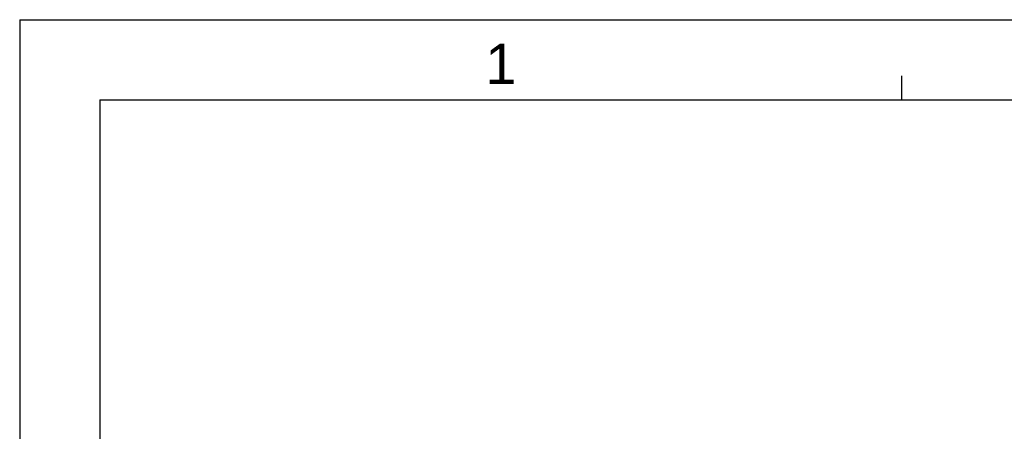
# Model space of a CAD drawing. Extents: x -74 to 556, y -98 to 347.
# Tile 8 of 26: x -74 to 110, y 270 to 347. Entities that reach past the tile are written whole.
import ezdxf
from ezdxf.enums import TextEntityAlignment as Align

# ---------------------------------------------------------------- set-up
doc = ezdxf.new("R2010")
doc.units = 0
doc.header["$LTSCALE"] = 23.1
doc.header["$MEASUREMENT"] = 0
doc.layers.add('DRAWING FRAME', color=1, linetype='CONTINUOUS')
doc.styles.add('ARIAL', font='ARIAL.TTF')

msp = doc.modelspace()

# ---------------------------------------------------------------- linework, layer by layer
at = {"layer": 'DRAWING FRAME', "color": 4}
for q in [(556.093023, 347.257831), (-73.906977, -98.242169)]:
    msp.add_line((-73.906977, 347.257831), q, dxfattribs=at)
at = {"layer": 'DRAWING FRAME', "color": 3}
for p, q in [((91.093023, 332.257831), (91.093023, 336.757831)), ((-58.906977, 332.257831), (541.093023, 332.257831)), ((-58.906977, 332.257831), (-58.906977, -83.242169))]:
    msp.add_line(p, q, dxfattribs=at)

# ---------------------------------------------------------------- texts
at = {"layer": 'DRAWING FRAME', "color": 1, "style": 'ARIAL'}
msp.add_text('1', height=7.5, dxfattribs=at).set_placement((16.101999, 339.000887), align=Align.MIDDLE)

doc.saveas('drawing.dxf')
